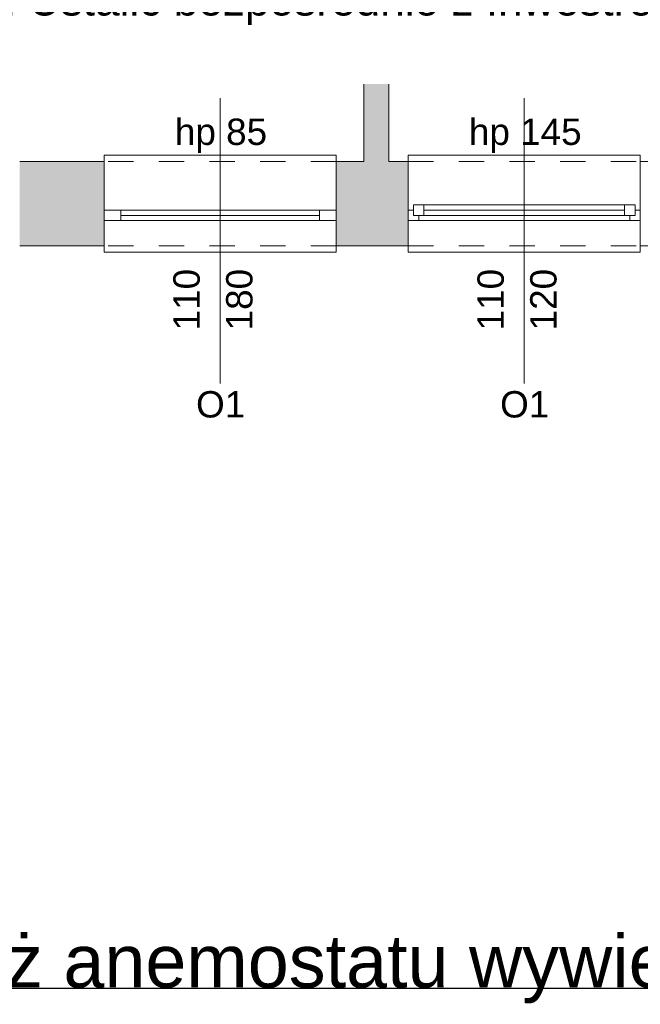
# Model space of a CAD drawing. Header units: millimetres. Extents: x 922208 to 1069538, y -182208 to -99877.
# Tile 24 of 256: x 966317 to 969257, y -176529 to -171863. Entities that reach past the tile are written whole.
import ezdxf
from ezdxf import colors
from ezdxf.entities.mleader import LeaderData, LeaderLine
from ezdxf.math import Vec2, Vec3

# ---------------------------------------------------------------- set-up
doc = ezdxf.new("R2010")
doc.units = ezdxf.units.MM
doc.header["$MEASUREMENT"] = 0
doc.linetypes.add('HIDDEN', pattern=[20, 10, -10])
doc.linetypes.add('Przerywana', pattern=[240, 120, -120])
for name, color, linetype, lineweight in [('IS_KLIM Opis_Średnice', 7, 'Continuous', 9), ('IS_POWRÓT', 5, 'HIDDEN', 30), ('Nowe_210-A Pomieszczenia_Nr_pióra__41', 7, 'Continuous', 15), ('Nowe_220-A Ściany_Nr_pióra__19', 255, 'Continuous', 0), ('Nowe_220-A Ściany_Nr_pióra__23', 7, 'Continuous', 15), ('Nowe_220-A Ściany_Nr_pióra__27', 7, 'Continuous', 25), ('Nowe_220-A Ściany_Nr_pióra__3', 7, 'Continuous', 13), ('Nowe_220-A Ściany_Nr_pióra__7', 7, 'Continuous', 13)]:
    doc.layers.add(name, color=color, linetype=linetype, lineweight=lineweight)
doc.layers.add('Nowe_220-A Ściany_Nr_pióra__45', color=7, linetype='Continuous', lineweight=15, true_color=0x40a5ff)
doc.styles.add('STYL_AUTOMATYCZNY_1', font='arial.ttf')

# ---------------------------------------------------------------- blocks, each defined once
blk = doc.blocks.new('parter01')
at = {"layer": 'Nowe_220-A Ściany_Nr_pióra__19', "linetype": 'Continuous', "lineweight": 0}
for points in [[(968066.55073, -112850.02068), (968066.55073, -109820.3546), (967946.55073, -109820.3546), (967946.55073, -112850.02068)], [(966316.5508, -113250.02068), (966716.55083, -113250.02068), (966716.55083, -112850.02065), (966316.5508, -112850.02085)], [(967816.55071, -113250.02068), (968157.40113, -113250.02068), (968157.40113, -112850.0207), (967816.55071, -112850.0207)]]:
    blk.add_hatch(color=255, dxfattribs=at).paths.add_polyline_path(points)
at = {"layer": 'Nowe_220-A Ściany_Nr_pióra__23', "color": 7, "linetype": 'Continuous', "lineweight": 0}
for p, q in [((966796.55073, -113080.02068), (966716.55073, -113080.02068)), ((966796.55073, -113130.02068), (966796.55073, -113080.02068)), ((967816.55073, -113080.02068), (967736.55073, -113080.02068)), ((967736.55073, -113080.02068), (967736.55073, -113130.02068)), ((968157.40111, -113080.02068), (968182.40111, -113080.02068)), ((968182.40111, -113055.02068), (968232.40111, -113055.02068)), ((968182.40111, -113105.02068), (968182.40111, -113055.02068)), ((968182.40111, -113080.02068), (968182.40111, -113105.02068)), ((968232.40111, -113055.02068), (968232.40111, -113105.02068)), ((968232.40111, -113055.02068), (969182.40111, -113055.02068)), ((968232.40111, -113080.02068), (969182.40111, -113080.02068)), ((969182.40111, -113105.02068), (969182.40111, -113055.02068)), ((969182.40111, -113055.02068), (969232.40111, -113055.02068)), ((969232.40111, -113055.02068), (969232.40111, -113105.02068)), ((969232.40111, -113105.02068), (969232.40111, -113080.02068)), ((969232.40111, -113080.02068), (969257.40111, -113080.02068)), ((966716.55073, -113130.02068), (966796.55073, -113130.02068)), ((967736.55073, -113130.02068), (967816.55073, -113130.02068)), ((968207.40111, -113130.02068), (968157.40111, -113130.02068)), ((968182.40111, -113105.02068), (968207.40111, -113105.02068)), ((968232.40111, -113105.02068), (968182.40111, -113105.02068)), ((968207.40111, -113105.02068), (968207.40111, -113130.02068)), ((969182.40111, -113105.02068), (968232.40111, -113105.02068)), ((969232.40111, -113105.02068), (969182.40111, -113105.02068)), ((969207.40111, -113130.02068), (969207.40111, -113105.02068)), ((969207.40111, -113105.02068), (969232.40111, -113105.02068)), ((969257.40111, -113130.02068), (969207.40111, -113130.02068))]:
    blk.add_line(p, q, dxfattribs=at)
at = {"layer": 'Nowe_220-A Ściany_Nr_pióra__27', "color": 7, "linetype": 'Continuous', "lineweight": 0}
for p, q in [((966716.55073, -113080.02068), (966716.55073, -112850.02068)), ((966716.55073, -113080.02068), (966716.55073, -112850.02068)), ((967816.55073, -113080.02068), (967816.55073, -112850.02068)), ((967816.55073, -113080.02068), (967816.55073, -112850.02068)), ((968157.40111, -113080.02068), (968157.40111, -112850.02068)), ((968157.40111, -113080.02068), (968157.40111, -112850.02068)), ((969257.40111, -113080.02068), (969257.40111, -112850.02068)), ((969257.40111, -113080.02068), (969257.40111, -112850.02068)), ((966716.55073, -113130.02068), (966716.55073, -113080.02068)), ((966716.55073, -113130.02068), (966716.55073, -113080.02068)), ((966716.55073, -113130.02068), (966716.55073, -113080.02068)), ((967816.55073, -113130.02068), (967816.55073, -113080.02068)), ((967816.55073, -113130.02068), (967816.55073, -113080.02068)), ((967816.55073, -113130.02068), (967816.55073, -113080.02068)), ((968157.40111, -113130.02068), (968157.40111, -113080.02068)), ((968157.40111, -113130.02068), (968157.40111, -113080.02068)), ((968157.40111, -113130.02068), (968157.40111, -113080.02068)), ((969257.40111, -113130.02068), (969257.40111, -113080.02068)), ((969257.40111, -113130.02068), (969257.40111, -113080.02068)), ((969257.40111, -113130.02068), (969257.40111, -113080.02068)), ((966716.55073, -113250.02068), (966716.55073, -113130.02068)), ((966716.55073, -113250.02068), (966716.55073, -113130.02068)), ((967816.55073, -113250.02068), (967816.55073, -113130.02068)), ((967816.55073, -113250.02068), (967816.55073, -113130.02068)), ((968157.40111, -113250.02068), (968157.40111, -113130.02068)), ((968157.40111, -113250.02068), (968157.40111, -113130.02068)), ((969257.40111, -113250.02068), (969257.40111, -113130.02068)), ((969257.40111, -113250.02068), (969257.40111, -113130.02068))]:
    blk.add_line(p, q, dxfattribs=at)
for points in [[(967946.55073, -109820.3546), (967946.55073, -112850.02068)], [(968066.55073, -112850.02068), (968066.55073, -110980.02068)], [(966716.55073, -112850.02068), (966316.55073, -112850.02068)], [(967946.55073, -112850.02068), (967816.55073, -112850.02068)], [(968157.40111, -112850.02068), (968066.55073, -112850.02068)], [(969627.29229, -112850.02068), (969257.40111, -112850.02068)], [(966316.55073, -113250.02068), (966716.55073, -113250.02068)], [(967816.55073, -113250.02068), (968157.40111, -113250.02068)], [(969257.40111, -113250.02068), (969627.29229, -113250.02068)]]:
    blk.add_lwpolyline(points, dxfattribs=at)
at = {"layer": 'Nowe_220-A Ściany_Nr_pióra__3', "color": 7, "linetype": 'Continuous', "lineweight": 0}
for p, q in [((967816.55073, -112820.02068), (966716.55073, -112820.02068)), ((966716.55073, -112820.02068), (966716.55073, -112850.02068)), ((967816.55073, -112850.02068), (967816.55073, -112820.02068)), ((968157.40111, -112850.02068), (968157.40111, -112820.02068)), ((968157.40111, -112820.02068), (969257.40111, -112820.02068)), ((969257.40111, -112820.02068), (969257.40111, -112850.02068)), ((967736.55073, -113080.02068), (966796.55073, -113080.02068)), ((968232.40111, -113055.02068), (969182.40111, -113055.02068)), ((967736.55073, -113105.02068), (966796.55073, -113105.02068)), ((966796.55073, -113130.02068), (967736.55073, -113130.02068)), ((969207.40111, -113130.02068), (968207.40111, -113130.02068)), ((966716.55073, -113280.02068), (966716.55073, -113250.02068)), ((967816.55073, -113280.02068), (966716.55073, -113280.02068)), ((967816.55073, -113250.02068), (967816.55073, -113280.02068)), ((968157.40111, -113250.02068), (968157.40111, -113280.02068)), ((968157.40111, -113280.02068), (969257.40111, -113280.02068)), ((969257.40111, -113280.02068), (969257.40111, -113250.02068))]:
    blk.add_line(p, q, dxfattribs=at)
at = {"layer": 'Nowe_220-A Ściany_Nr_pióra__3', "color": 7, "linetype": 'Przerywana', "lineweight": 0}
for p, q in [((967816.55073, -112850.02068), (966716.55073, -112850.02068)), ((968157.40111, -112850.02068), (969257.40111, -112850.02068)), ((967816.55073, -113250.02068), (966716.55073, -113250.02068)), ((968157.40111, -113250.02068), (969257.40111, -113250.02068))]:
    blk.add_line(p, q, dxfattribs=at)
at = {"layer": 'Nowe_220-A Ściany_Nr_pióra__45', "color": 161, "linetype": 'Continuous', "lineweight": 0, "true_color": 0x40a5ff}
for p, q in [((967266.55073, -113901.8064), (967266.55073, -112550.02068)), ((968707.40111, -113901.8064), (968707.40111, -112550.02068))]:
    blk.add_line(p, q, dxfattribs=at)
at = {"layer": 'Nowe_210-A Pomieszczenia_Nr_pióra__41', "color": 7, "linetype": 'Continuous', "lineweight": 0, "insert": (969145.85029, -111885.97238), "char_height": 150, "attachment_point": 2, "style": 'STYL_AUTOMATYCZNY_1'}
blk.add_mtext('\\A1;{\\pqc;\\pt0,25;\\fArial|b0|i0|c238|p0;\\W1.000000;0.02\\fArial|b0|i0|c238|p0;\\W1.000000;\\A1{\\H.66x;\\S^  ;}\\fArial|b0|i0|c238|p0;\\W1.000000;\\fArial|b0|i0|c238|p0;\\W1.000000;\\A1{\\H.66x;\\S^  ;}}', dxfattribs=at)
at = {"layer": 'Nowe_220-A Ściany_Nr_pióra__7', "color": 7, "linetype": 'Continuous', "lineweight": 0, "char_height": 125, "attachment_point": 7, "style": 'STYL_AUTOMATYCZNY_1'}
for s, insert in [('\\A1;{\\pql;\\pt0;\\fArial|b0|i0|c238|p0;\\W1.000000;hp 85\\fArial|b0|i0|c238|p0;\\W1.000000;\\A1{\\H.66x;\\S^  ;}\\fArial|b0|i0|c238|p0;\\W1.000000;\\fArial|b0|i0|c238|p0;\\W1.000000;}', (967052.05573, -112809.08834)), ('\\A1;{\\pql;\\pt0;\\fArial|b0|i0|c238|p0;\\W1.000000;hp 145\\fArial|b0|i0|c238|p0;\\W1.000000;\\A1{\\H.66x;\\S^  ;}\\fArial|b0|i0|c238|p0;\\W1.000000;\\fArial|b0|i0|c238|p0;\\W1.000000;}', (968445.23361, -112809.08834)), ('\\A1;{\\pql;\\pt0;\\fArial|b0|i0|c238|p0;\\W1.000000;O1\\fArial|b0|i0|c238|p0;\\W1.000000;\\fArial|b0|i0|c238|p0;\\W1.000000;\\fArial|b0|i0|c238|p0;\\W1.000000;}', (967152.20898, -114064.61289)), ('\\A1;{\\pql;\\pt0;\\fArial|b0|i0|c238|p0;\\W1.000000;O1\\fArial|b0|i0|c238|p0;\\W1.000000;\\fArial|b0|i0|c238|p0;\\W1.000000;\\fArial|b0|i0|c238|p0;\\W1.000000;}', (968593.05936, -114064.61289))]:
    blk.add_mtext(s, dxfattribs=dict(at, insert=insert))
at = {"layer": 'Nowe_220-A Ściany_Nr_pióra__7', "color": 7, "linetype": 'Continuous', "lineweight": 0, "char_height": 125, "attachment_point": 7, "rotation": 90, "style": 'STYL_AUTOMATYCZNY_1'}
for s, insert in [('\\A1;{\\pql;\\pt0;\\fArial|b0|i0|c238|p0;\\W1.000000;110\\fArial|b0|i0|c238|p0;\\W1.000000;\\A1{\\H.66x;\\S^  ;}\\fArial|b0|i0|c238|p0;\\W1.000000;\\fArial|b0|i0|c238|p0;\\W1.000000;}', (967206.14293, -113650.02068)), ('\\A1;{\\pql;\\pt0;\\fArial|b0|i0|c238|p0;\\W1.000000;180\\fArial|b0|i0|c238|p0;\\W1.000000;\\A1{\\H.66x;\\S^  ;}\\fArial|b0|i0|c238|p0;\\W1.000000;\\fArial|b0|i0|c238|p0;\\W1.000000;}', (967456.14293, -113650.02068)), ('\\A1;{\\pql;\\pt0;\\fArial|b0|i0|c238|p0;\\W1.000000;110\\fArial|b0|i0|c238|p0;\\W1.000000;\\A1{\\H.66x;\\S^  ;}\\fArial|b0|i0|c238|p0;\\W1.000000;\\fArial|b0|i0|c238|p0;\\W1.000000;}', (968646.99331, -113650.02068)), ('\\A1;{\\pql;\\pt0;\\fArial|b0|i0|c238|p0;\\W1.000000;120\\fArial|b0|i0|c238|p0;\\W1.000000;\\A1{\\H.66x;\\S^  ;}\\fArial|b0|i0|c238|p0;\\W1.000000;\\fArial|b0|i0|c238|p0;\\W1.000000;}', (968896.99331, -113650.02068))]:
    blk.add_mtext(s, dxfattribs=dict(at, insert=insert))

msp = doc.modelspace()

# ---------------------------------------------------------------- block references
at = {"layer": 'IS_POWRÓT', "color": 27, "linetype": 'ByBlock', "lineweight": 30}
msp.add_blockref('parter01', (0, -59685.2), dxfattribs=at)

# ---------------------------------------------------------------- next in the draw order: leaders
at = {"layer": 'IS_KLIM Opis_Średnice', "ltscale": 30}
ml = msp.add_multileader_mtext('Standard', dxfattribs=at)
ml.set_content('{\\fArial|b0|i0|c238|p0;\\C7;Odprowadzenie skroplin (przewód tłoczny) od klimatyzatora zastosować pompkę skroplin. W związku z brakiiem w pobliżu istenijącego pionu kanalizacyji sanitarnej skropliny z klimatyzacji zaleca się odprowadzić na zewnątrz budynku. W tym celu należy zamontować rurę odpływową, która skieruje wodę do rynny lub specjalnego zbiornika. Należy pamiętać o regularnym opróżnianiu zbiornika, aby zapobiec jego przepełnieniu. Ustalić bezpośrednio z Inwestrem podczas  robót budowlanych.  }', color=256)
ml.set_leader_properties()
ml.build(insert=Vec2(0, 0))
ml.multileader.update_dxf_attribs({"text_left_attachment_type": 6, "text_right_attachment_type": 6, "dogleg_length": 0.36})
ctx = ml.context
ctx.base_point, ctx.char_height, ctx.plane_origin, ctx.plane_y_axis = Vec3(958961.2, -171137.2), 150, Vec3(987995.3, -160857.9), Vec3(0, -1)
ctx.left_attachment, ctx.right_attachment = 6, 6
notes = []
notes.append((ctx, [(0, (1, 1, 0), (969928.9, -171137.2), (-1, 0), 0.36, [(0, [(971108.7, -170864.4)], 256, [])])]))
ctx.mtext.insert, ctx.mtext.width, ctx.mtext.flow_direction = Vec3(958963.2, -170943.1), 11099.971, 5
ctx.mtext.has_bg_fill, ctx.mtext.bg_color, ctx.mtext.bg_scale_factor, ctx.mtext.bg_transparency, ctx.mtext.use_window_bg_color = 1, -939524096, 1.5, 0, 1
ml = msp.add_multileader_mtext('Standard', dxfattribs=at)
ml.set_content('{\\fArial|b0|i0|c238|p0;Zaleca się montaż anemostatu wywiewnego wentylacji wyciągowej. Lokalizację uzgodnić z Inwestorem na budowie .}', color=256)
ml.set_leader_properties()
ml.build(insert=Vec2(0, 0))
ml.multileader.update_dxf_attribs({"text_left_attachment_type": 6, "text_right_attachment_type": 6, "dogleg_length": 0.8})
ctx = ml.context
ctx.base_point, ctx.char_height, ctx.plane_origin = Vec3(963591, -176453.1), 250, Vec3(969575.1, -177383.4)
ctx.left_attachment, ctx.right_attachment = 6, 6
notes.append((ctx, [(1, (1, 1, 0), (970416.3, -176453.1), (-1, 0), 8, [(0, [(972888.3, -175853.6)], 0, [])])]))
ctx.mtext.insert, ctx.mtext.width, ctx.mtext.flow_direction = Vec3(963593, -176199), 6876.874, 5
ctx.mtext.has_bg_fill, ctx.mtext.bg_color, ctx.mtext.bg_scale_factor, ctx.mtext.bg_transparency, ctx.mtext.use_window_bg_color = 1, -939524096, 1.5, 0, 1
for ctx, leaders in notes:
    for number, flags, end, landing, length, lines in leaders:
        leader = LeaderData()
        leader.index, (leader.has_last_leader_line, leader.has_dogleg_vector, leader.attachment_direction) = number, flags
        leader.last_leader_point, leader.dogleg_vector, leader.dogleg_length = Vec3(end), Vec3(landing), length
        for number, points, colour, breaks in lines:
            line = LeaderLine()
            line.index, line.vertices, line.color, line.breaks = number, Vec3.list(points), colors.encode_raw_color(colour), breaks
            leader.lines.append(line)
        ctx.leaders.append(leader)

doc.saveas('drawing.dxf')
